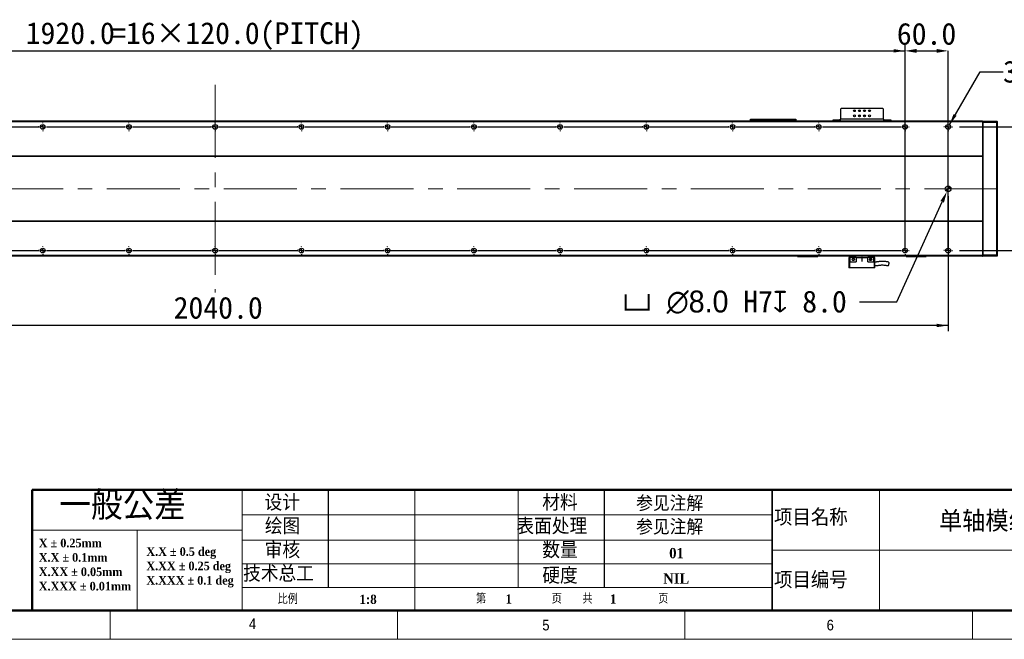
# Model space of a CAD drawing. Header units: millimetres. Extents: x 40 to 3331, y 40 to 2336.
# Tile 5 of 11: x 1154 to 2524, y 40 to 902. Entities that reach past the tile are written whole.
import ezdxf

# ---------------------------------------------------------------- set-up
doc = ezdxf.new("R2010")
doc.units = ezdxf.units.MM
doc.header["$LTSCALE"] = 8
doc.header["$PDSIZE"] = -1
doc.linetypes.add('CENTERX2', pattern=[20.32, 12.7, -2.54, 2.54, -2.54])
doc.layers.add('DIMNS', color=7, linetype='Continuous')
doc.styles.add('SLDTEXTSTYLE0', font='Gothic.ttf', dxfattribs={"width": 0.913})
doc.styles.add('SLDTEXTSTYLE1', font='timesbd.ttf', dxfattribs={"width": 0.933})
doc.styles.add('SLDTEXTSTYLE2', font='txt', dxfattribs={"bigfont": 'bigfont'})
doc.styles.add('SLDTEXTSTYLE3', font='txt', dxfattribs={"bigfont": 'bigfont'})
doc.styles.add('SLDTEXTSTYLE6', font='timesbd.ttf', dxfattribs={"width": 0.933, "bigfont": 'bigfont'})
doc.styles.add('SLDTEXTSTYLE7', font='txt')
doc.dimstyles.new('SLDDIMSTYLE0', dxfattribs={"dimtxt": 30.4, "dimasz": 16, "dimexe": 0, "dimexo": 0.0625, "dimgap": 7.6, "dimtad": 2, "dimdec": 1, "dimrnd": 1e-09, "dimzin": 4, "dimdsep": 46, "dimtxsty": 'SLDTEXTSTYLE7', "dimsah": 1, "dimcen": 0.09, "dimadec": 0, "dimazin": 1, "dimtfac": 1, "dimtdec": 1, "dimtmove": 0, "dimatfit": 0, "dimfxl": 0, "dimfrac": 2, "dimtolj": 1, "dimtzin": 12, "dimarcsym": 0})
doc.dimstyles.new('SLDDIMSTYLE1', dxfattribs={"dimtxt": 30.4, "dimasz": 16, "dimexe": 0, "dimexo": 0.0625, "dimgap": 7.6, "dimtad": 2, "dimdec": 1, "dimrnd": 1e-09, "dimzin": 4, "dimdsep": 46, "dimtxsty": 'SLDTEXTSTYLE7', "dimsah": 1, "dimcen": 0.09, "dimadec": 0, "dimazin": 1, "dimtfac": 1, "dimtdec": 1, "dimtofl": 0, "dimtmove": 0, "dimatfit": 3, "dimfxl": 0, "dimfrac": 2, "dimtolj": 1, "dimtzin": 12, "dimarcsym": 0})
doc.dimstyles.new('SLDDIMSTYLE5', dxfattribs={"dimtxt": 30.4, "dimasz": 16, "dimexe": 0, "dimexo": 0.0625, "dimgap": 7.6, "dimtad": 0, "dimtih": 1, "dimtoh": 1, "dimdec": 1, "dimrnd": 1e-09, "dimzin": 4, "dimdsep": 46, "dimtxsty": 'SLDTEXTSTYLE7', "dimsah": 1, "dimcen": 0, "dimadec": 0, "dimazin": 1, "dimtfac": 1, "dimtdec": 1, "dimtofl": 0, "dimtmove": 0, "dimatfit": 3, "dimfxl": 0, "dimfrac": 2, "dimtolj": 1, "dimtzin": 12, "dimarcsym": 0})
doc.dimstyles.new('SLDDIMSTYLE8', dxfattribs={"dimtxt": 30.4, "dimasz": 16, "dimexe": 0, "dimexo": 0.0625, "dimgap": 7.6, "dimtad": 0, "dimtih": 1, "dimtoh": 1, "dimdec": 1, "dimrnd": 1e-09, "dimzin": 12, "dimdsep": 46, "dimtxsty": 'SLDTEXTSTYLE7', "dimsah": 1, "dimcen": 0, "dimadec": 0, "dimazin": 3, "dimtfac": 1, "dimtdec": 1, "dimtofl": 0, "dimtmove": 0, "dimatfit": 3, "dimfxl": 0, "dimfrac": 2, "dimtolj": 1, "dimtzin": 12, "dimarcsym": 0})

# ---------------------------------------------------------------- blocks, each defined once
blk = doc.blocks.new('SW_NOTE_0')
at = {"color": 0, "linetype": 'Continuous', "lineweight": 0, "char_height": 12, "attachment_point": 1, "style": 'SLDTEXTSTYLE1'}
for s, insert in [('X.X ± 0.5 deg', (0, 15.8)), ('X.XX ± 0.25 deg', (0, -4.2)), ('X.XXX ± 0.1 deg', (0, -24.2))]:
    blk.add_mtext(s, dxfattribs=dict(at, insert=insert))
blk = doc.blocks.new('SW_NOTE_1')
at = {"color": 0, "linetype": 'Continuous', "lineweight": 0, "char_height": 12, "attachment_point": 1, "style": 'SLDTEXTSTYLE1'}
for s, insert in [('X ± 0.25mm ', (0, 15.8)), ('X.X ± 0.1mm', (0, -4.2))]:
    blk.add_mtext(s, dxfattribs=dict(at, insert=insert))
blk = doc.blocks.new('SW_NOTE_2')
at = {"color": 0, "linetype": 'Continuous', "lineweight": 0, "char_height": 12, "attachment_point": 1, "style": 'SLDTEXTSTYLE1'}
for s, insert in [('X.XX ± 0.05mm', (0, 15.8)), ('X.XXX ± 0.01mm', (0, -4.2))]:
    blk.add_mtext(s, dxfattribs=dict(at, insert=insert))
blk = doc.blocks.new('_D_23')
at = {"layer": 'DIMNS'}
for p, q in [((466.3, 769), (466.3, 866.8)), ((2386.3, 769), (2386.3, 866.8)), ((466.3, 858.8), (2386.3, 858.8))]:
    blk.add_line(p, q, dxfattribs=at)
for points in [[(466.3, 858.8), (482.3, 856.4), (482.3, 861.2)], [(2386.3, 858.8), (2370.3, 861.2), (2370.3, 856.4)]]:
    blk.add_solid(points, dxfattribs=at)
at = {"layer": 'DIMNS', "char_height": 30.4, "attachment_point": 1, "style": 'SLDTEXTSTYLE7'}
for s, insert in [('1920.0', (1162.6, 898.7)), ('=16×120.0(PITCH)', (1281.5, 898.7))]:
    blk.add_mtext(s, dxfattribs=dict(at, insert=insert))
blk = doc.blocks.new('_D_26')
at = {"layer": 'DIMNS'}
for p, q in [((406.3, 650.3), (406.3, 468.7)), ((2446.3, 656.8), (2446.3, 468.7)), ((2446.3, 476.7), (406.3, 476.7))]:
    blk.add_line(p, q, dxfattribs=at)
for points in [[(406.3, 476.7), (422.3, 474.3), (422.3, 479.1)], [(2446.3, 476.7), (2430.3, 479.1), (2430.3, 474.3)]]:
    blk.add_solid(points, dxfattribs=at)
at = {"layer": 'DIMNS', "insert": (1368.5, 516.6), "char_height": 30.4, "attachment_point": 1, "style": 'SLDTEXTSTYLE7'}
blk.add_mtext('2040.0', dxfattribs=at)
blk = doc.blocks.new('_D_27')
at = {"layer": 'Defpoints', "color": 0}
for p in [(2446.3, 858.8), (2386.3, 581), (2446.3, 581)]:
    blk.add_point(p, dxfattribs=at)
at = {"layer": 'DIMNS', "color": 0, "lineweight": -2}
for p, q in [((2386.3, 581), (2386.3, 858.8)), ((2402.3, 858.8), (2430.3, 858.8)), ((2446.3, 581), (2446.3, 858.8))]:
    blk.add_line(p, q, dxfattribs=at)
at = {"layer": 'DIMNS', "color": 0}
for points in [[(2402.3, 861.4), (2402.3, 856.1), (2386.3, 858.8)], [(2430.3, 861.4), (2430.3, 856.1), (2446.3, 858.8)]]:
    blk.add_solid(points, dxfattribs=at)
at = {"layer": 'DIMNS', "color": 0, "insert": (2416.3, 897.8), "char_height": 30.4, "attachment_point": 2, "style": 'SLDTEXTSTYLE7'}
blk.add_mtext('\\A1;60.0', dxfattribs=at)
blk = doc.blocks.new('_D_28')
at = {"layer": 'Defpoints', "color": 0}
for p in [(2444.7, 663.3), (2448, 670.6)]:
    blk.add_point(p, dxfattribs=at)
at = {"layer": 'DIMNS', "color": 0, "lineweight": -2}
for p, q in [((2374.7, 509.4), (2438.1, 648.8)), ((2323.2, 509.4), (2374.7, 509.4))]:
    blk.add_line(p, q, dxfattribs=at)
at = {"layer": 'DIMNS', "color": 0}
blk.add_solid([(2435.6, 649.9), (2440.5, 647.7), (2444.7, 663.3)], dxfattribs=at)
at = {"layer": 'DIMNS', "color": 0, "insert": (1993.3, 525.2), "char_height": 30.4, "attachment_point": 1, "style": 'SLDTEXTSTYLE7'}
blk.add_mtext('\\A1;{\\fGDT|b0|i0|c134|p2;v} {\\fMS PGothic|b0|i0|c128|p34;∅8.0} H7{\\fGDT|b0|i0|c134|p2;x} 8.0', dxfattribs=at)
blk = doc.blocks.new('_D_30')
at = {"layer": 'DIMNS'}
for p, q in [((2448, 755.8), (2490.7, 829.8)), ((2490.7, 829.8), (2522.7, 829.8))]:
    blk.add_line(p, q, dxfattribs=at)
blk.add_solid([(2448, 755.8), (2458.1, 768.5), (2453.9, 770.9)], dxfattribs=at)
at = {"layer": 'DIMNS', "char_height": 30.4, "attachment_point": 1, "style": 'SLDTEXTSTYLE7'}
for s, insert in [('38X ', (2522.7, 845.1)), ('%%c', (2601.8, 844.8)), (' 6.6 THROUGH HOLE', (2648.8, 845.1))]:
    blk.add_mtext(s, dxfattribs=dict(at, insert=insert))
blk = doc.blocks.new('_D_31')
at = {"layer": 'DIMNS'}
for p, q in [((2462.3, 753), (2602.3, 753)), ((2594.3, 753), (2594.3, 581)), ((2462.3, 581), (2602.3, 581))]:
    blk.add_line(p, q, dxfattribs=at)
for points in [[(2594.3, 753), (2591.9, 737), (2596.7, 737)], [(2594.3, 581), (2596.7, 597), (2591.9, 597)]]:
    blk.add_solid(points, dxfattribs=at)
at = {"layer": 'DIMNS', "insert": (2554.5, 624), "char_height": 30.4, "attachment_point": 1, "rotation": 90, "style": 'SLDTEXTSTYLE7'}
blk.add_mtext('172.0', dxfattribs=at)
blk = doc.blocks.new('SW_CENTERMARKSYMBOL_8')
at = {"layer": 'DIMNS', "color": 0}
for p, q in [((720, 5.08), (720, 5.84)), ((720, 0), (720, 2.54)), ((720, 0), (720, 2.54)), ((720, 0), (720, 2.54)), ((720, 0), (720, 2.54)), ((720, 0), (720, 2.54)), ((720, 0), (720, 2.54)), ((720, 0), (720, 2.54)), ((840, 5.08), (840, 5.84)), ((840, 0), (840, 2.54)), ((840, 0), (840, 2.54)), ((840, 0), (840, 2.54)), ((840, 0), (840, 2.54)), ((840, 0), (840, 2.54)), ((840, 0), (840, 2.54)), ((840, 0), (840, 2.54)), ((840, 0), (840, 2.54)), ((960, 5.08), (960, 5.84)), ((960, 0), (960, 2.54)), ((960, 0), (960, 2.54)), ((960, 0), (960, 2.54)), ((960, 0), (960, 2.54)), ((960, 0), (960, 2.54)), ((960, 0), (960, 2.54)), ((960, 0), (960, 2.54)), ((960, 0), (960, 2.54)), ((960, 0), (960, 2.54)), ((1080, 5.08), (1080, 5.84)), ((1080, 0), (1080, 2.54)), ((1080, 0), (1080, 2.54)), ((1080, 0), (1080, 2.54)), ((1080, 0), (1080, 2.54)), ((1080, 0), (1080, 2.54)), ((1080, 0), (1080, 2.54)), ((1080, 0), (1080, 2.54)), ((1080, 0), (1080, 2.54)), ((1200, 5.08), (1200, 5.84)), ((1200, 0), (1200, 2.54)), ((1200, 0), (1200, 2.54)), ((1200, 0), (1200, 2.54)), ((1200, 0), (1200, 2.54)), ((1200, 0), (1200, 2.54)), ((1200, 0), (1200, 2.54)), ((1200, 0), (1200, 2.54)), ((1320, 5.08), (1320, 5.84)), ((1320, 0), (1320, 2.54)), ((1320, 0), (1320, 2.54)), ((1320, 0), (1320, 2.54)), ((1320, 0), (1320, 2.54)), ((1320, 0), (1320, 2.54)), ((1320, 0), (1320, 2.54)), ((1440, 5.08), (1440, 5.84)), ((1440, 0), (1440, 2.54)), ((1440, 0), (1440, 2.54)), ((1440, 0), (1440, 2.54)), ((1440, 0), (1440, 2.54)), ((1440, 0), (1440, 2.54)), ((1560, 5.08), (1560, 5.84)), ((1560, 0), (1560, 2.54)), ((1560, 0), (1560, 2.54)), ((1560, 0), (1560, 2.54)), ((1560, 0), (1560, 2.54)), ((1680, 5.08), (1680, 5.84)), ((1680, 0), (1680, 2.54)), ((1680, 0), (1680, 2.54)), ((1680, 0), (1680, 2.54)), ((1800, 5.08), (1800, 5.84)), ((1800, 0), (1800, 2.54)), ((1800, 0), (1800, 2.54)), ((1920, 5.08), (1920, 5.84)), ((1920, 0), (1920, 2.54)), ((605.08, 0), (714.92, 0)), ((714.92, 0), (714.16, 0)), ((720, 0), (717.46, 0)), ((720, 0), (717.46, 0)), ((720, 0), (717.46, 0)), ((720, 0), (717.46, 0)), ((720, 0), (717.46, 0)), ((720, 0), (717.46, 0)), ((720, 0), (717.46, 0)), ((720, 0), (720, -2.54)), ((720, 0), (722.54, 0)), ((720, 0), (720, -2.54)), ((720, 0), (722.54, 0)), ((720, 0), (720, -2.54)), ((720, 0), (722.54, 0)), ((720, 0), (720, -2.54)), ((720, 0), (722.54, 0)), ((720, 0), (720, -2.54)), ((720, 0), (722.54, 0)), ((720, 0), (720, -2.54)), ((720, 0), (722.54, 0)), ((720, 0), (720, -2.54)), ((720, 0), (722.54, 0)), ((720, -5.08), (720, -5.84)), ((725.08, 0), (725.84, 0)), ((725.08, 0), (834.92, 0)), ((834.92, 0), (834.16, 0)), ((840, 0), (837.46, 0)), ((840, 0), (837.46, 0)), ((840, 0), (837.46, 0)), ((840, 0), (837.46, 0)), ((840, 0), (837.46, 0)), ((840, 0), (837.46, 0)), ((840, 0), (837.46, 0)), ((840, 0), (837.46, 0)), ((840, 0), (840, -2.54)), ((840, 0), (842.54, 0)), ((840, 0), (840, -2.54)), ((840, 0), (842.54, 0)), ((840, 0), (840, -2.54)), ((840, 0), (842.54, 0)), ((840, 0), (840, -2.54)), ((840, 0), (842.54, 0)), ((840, 0), (840, -2.54)), ((840, 0), (842.54, 0)), ((840, 0), (840, -2.54)), ((840, 0), (842.54, 0)), ((840, 0), (840, -2.54)), ((840, 0), (842.54, 0)), ((840, 0), (840, -2.54)), ((840, 0), (842.54, 0)), ((840, -5.08), (840, -5.84)), ((845.08, 0), (845.84, 0)), ((845.08, 0), (954.92, 0)), ((954.92, 0), (954.16, 0)), ((960, 0), (957.46, 0)), ((960, 0), (957.46, 0)), ((960, 0), (957.46, 0)), ((960, 0), (957.46, 0)), ((960, 0), (957.46, 0)), ((960, 0), (957.46, 0)), ((960, 0), (957.46, 0)), ((960, 0), (957.46, 0)), ((960, 0), (957.46, 0)), ((960, 0), (960, -2.54)), ((960, 0), (962.54, 0)), ((960, 0), (960, -2.54)), ((960, 0), (962.54, 0)), ((960, 0), (960, -2.54)), ((960, 0), (962.54, 0)), ((960, 0), (960, -2.54)), ((960, 0), (962.54, 0)), ((960, 0), (960, -2.54)), ((960, 0), (962.54, 0)), ((960, 0), (960, -2.54)), ((960, 0), (962.54, 0)), ((960, 0), (960, -2.54)), ((960, 0), (962.54, 0)), ((960, 0), (960, -2.54)), ((960, 0), (962.54, 0)), ((960, 0), (960, -2.54)), ((960, 0), (962.54, 0)), ((960, -5.08), (960, -5.84)), ((965.08, 0), (965.84, 0)), ((965.08, 0), (1074.92, 0)), ((1074.92, 0), (1074.16, 0)), ((1080, 0), (1077.46, 0)), ((1080, 0), (1077.46, 0)), ((1080, 0), (1077.46, 0)), ((1080, 0), (1077.46, 0)), ((1080, 0), (1077.46, 0)), ((1080, 0), (1077.46, 0)), ((1080, 0), (1077.46, 0)), ((1080, 0), (1077.46, 0)), ((1080, 0), (1080, -2.54)), ((1080, 0), (1082.54, 0)), ((1080, 0), (1080, -2.54)), ((1080, 0), (1082.54, 0)), ((1080, 0), (1080, -2.54)), ((1080, 0), (1082.54, 0)), ((1080, 0), (1080, -2.54)), ((1080, 0), (1082.54, 0)), ((1080, 0), (1080, -2.54)), ((1080, 0), (1082.54, 0)), ((1080, 0), (1080, -2.54)), ((1080, 0), (1082.54, 0)), ((1080, 0), (1080, -2.54)), ((1080, 0), (1082.54, 0)), ((1080, 0), (1080, -2.54)), ((1080, 0), (1082.54, 0)), ((1080, -5.08), (1080, -5.84)), ((1085.08, 0), (1085.84, 0)), ((1085.08, 0), (1194.92, 0)), ((1194.92, 0), (1194.16, 0)), ((1200, 0), (1197.46, 0)), ((1200, 0), (1197.46, 0)), ((1200, 0), (1197.46, 0)), ((1200, 0), (1197.46, 0)), ((1200, 0), (1197.46, 0)), ((1200, 0), (1197.46, 0)), ((1200, 0), (1197.46, 0)), ((1200, 0), (1200, -2.54)), ((1200, 0), (1202.54, 0)), ((1200, 0), (1200, -2.54)), ((1200, 0), (1202.54, 0)), ((1200, 0), (1200, -2.54)), ((1200, 0), (1202.54, 0)), ((1200, 0), (1200, -2.54)), ((1200, 0), (1202.54, 0)), ((1200, 0), (1200, -2.54)), ((1200, 0), (1202.54, 0)), ((1200, 0), (1200, -2.54)), ((1200, 0), (1202.54, 0)), ((1200, 0), (1200, -2.54)), ((1200, 0), (1202.54, 0)), ((1200, -5.08), (1200, -5.84)), ((1205.08, 0), (1205.84, 0)), ((1205.08, 0), (1314.92, 0)), ((1314.92, 0), (1314.16, 0)), ((1320, 0), (1317.46, 0)), ((1320, 0), (1317.46, 0)), ((1320, 0), (1317.46, 0)), ((1320, 0), (1317.46, 0)), ((1320, 0), (1317.46, 0)), ((1320, 0), (1317.46, 0)), ((1320, 0), (1320, -2.54)), ((1320, 0), (1322.54, 0)), ((1320, 0), (1320, -2.54)), ((1320, 0), (1322.54, 0)), ((1320, 0), (1320, -2.54)), ((1320, 0), (1322.54, 0)), ((1320, 0), (1320, -2.54)), ((1320, 0), (1322.54, 0)), ((1320, 0), (1320, -2.54)), ((1320, 0), (1322.54, 0)), ((1320, 0), (1320, -2.54)), ((1320, 0), (1322.54, 0)), ((1320, -5.08), (1320, -5.84)), ((1325.08, 0), (1325.84, 0)), ((1325.08, 0), (1434.92, 0)), ((1434.92, 0), (1434.16, 0)), ((1440, 0), (1437.46, 0)), ((1440, 0), (1437.46, 0)), ((1440, 0), (1437.46, 0)), ((1440, 0), (1437.46, 0)), ((1440, 0), (1437.46, 0)), ((1440, 0), (1440, -2.54)), ((1440, 0), (1442.54, 0)), ((1440, 0), (1440, -2.54)), ((1440, 0), (1442.54, 0)), ((1440, 0), (1440, -2.54)), ((1440, 0), (1442.54, 0)), ((1440, 0), (1440, -2.54)), ((1440, 0), (1442.54, 0)), ((1440, 0), (1440, -2.54)), ((1440, 0), (1442.54, 0)), ((1440, -5.08), (1440, -5.84)), ((1445.08, 0), (1445.84, 0)), ((1445.08, 0), (1554.92, 0)), ((1554.92, 0), (1554.16, 0)), ((1560, 0), (1557.46, 0)), ((1560, 0), (1557.46, 0)), ((1560, 0), (1557.46, 0)), ((1560, 0), (1557.46, 0)), ((1560, 0), (1560, -2.54)), ((1560, 0), (1562.54, 0)), ((1560, 0), (1560, -2.54)), ((1560, 0), (1562.54, 0)), ((1560, 0), (1560, -2.54)), ((1560, 0), (1562.54, 0)), ((1560, 0), (1560, -2.54)), ((1560, 0), (1562.54, 0)), ((1560, -5.08), (1560, -5.84)), ((1565.08, 0), (1565.84, 0)), ((1565.08, 0), (1674.92, 0)), ((1674.92, 0), (1674.16, 0)), ((1680, 0), (1677.46, 0)), ((1680, 0), (1677.46, 0)), ((1680, 0), (1677.46, 0)), ((1680, 0), (1680, -2.54)), ((1680, 0), (1682.54, 0)), ((1680, 0), (1680, -2.54)), ((1680, 0), (1682.54, 0)), ((1680, 0), (1680, -2.54)), ((1680, 0), (1682.54, 0)), ((1680, -5.08), (1680, -5.84)), ((1685.08, 0), (1685.84, 0)), ((1685.08, 0), (1794.92, 0)), ((1794.92, 0), (1794.16, 0)), ((1800, 0), (1797.46, 0)), ((1800, 0), (1797.46, 0)), ((1800, 0), (1800, -2.54)), ((1800, 0), (1802.54, 0)), ((1800, 0), (1800, -2.54)), ((1800, 0), (1802.54, 0)), ((1800, -5.08), (1800, -5.84)), ((1805.08, 0), (1805.84, 0)), ((1805.08, 0), (1914.92, 0)), ((1920, 0), (1917.46, 0)), ((1920, 0), (1920, -2.54)), ((1920, 0), (1922.54, 0)), ((1920, -5.08), (1920, -5.84)), ((1925.08, 0), (1925.84, 0))]:
    blk.add_line(p, q, dxfattribs=at)
blk = doc.blocks.new('SW_CENTERMARKSYMBOL_9')
at = {"layer": 'DIMNS', "color": 0}
for p, q in [((600, 5.08), (600, 5.84)), ((600, 0), (600, 2.54)), ((600, 0), (600, 2.54)), ((600, 0), (600, 2.54)), ((600, 0), (600, 2.54)), ((600, 0), (600, 2.54)), ((600, 0), (600, 2.54)), ((600, 0), (600, 2.54)), ((720, 5.08), (720, 5.84)), ((720, 0), (720, 2.54)), ((720, 0), (720, 2.54)), ((720, 0), (720, 2.54)), ((720, 0), (720, 2.54)), ((720, 0), (720, 2.54)), ((720, 0), (720, 2.54)), ((720, 0), (720, 2.54)), ((720, 0), (720, 2.54)), ((840, 5.08), (840, 5.84)), ((840, 0), (840, 2.54)), ((840, 0), (840, 2.54)), ((840, 0), (840, 2.54)), ((840, 0), (840, 2.54)), ((840, 0), (840, 2.54)), ((840, 0), (840, 2.54)), ((840, 0), (840, 2.54)), ((840, 0), (840, 2.54)), ((840, 0), (840, 2.54)), ((960, 5.08), (960, 5.84)), ((960, 0), (960, 2.54)), ((960, 0), (960, 2.54)), ((960, 0), (960, 2.54)), ((960, 0), (960, 2.54)), ((960, 0), (960, 2.54)), ((960, 0), (960, 2.54)), ((960, 0), (960, 2.54)), ((960, 0), (960, 2.54)), ((1080, 5.08), (1080, 5.84)), ((1080, 0), (1080, 2.54)), ((1080, 0), (1080, 2.54)), ((1080, 0), (1080, 2.54)), ((1080, 0), (1080, 2.54)), ((1080, 0), (1080, 2.54)), ((1080, 0), (1080, 2.54)), ((1080, 0), (1080, 2.54)), ((1200, 5.08), (1200, 5.84)), ((1200, 0), (1200, 2.54)), ((1200, 0), (1200, 2.54)), ((1200, 0), (1200, 2.54)), ((1200, 0), (1200, 2.54)), ((1200, 0), (1200, 2.54)), ((1200, 0), (1200, 2.54)), ((1320, 5.08), (1320, 5.84)), ((1320, 0), (1320, 2.54)), ((1320, 0), (1320, 2.54)), ((1320, 0), (1320, 2.54)), ((1320, 0), (1320, 2.54)), ((1320, 0), (1320, 2.54)), ((1440, 5.08), (1440, 5.84)), ((1440, 0), (1440, 2.54)), ((1440, 0), (1440, 2.54)), ((1440, 0), (1440, 2.54)), ((1440, 0), (1440, 2.54)), ((1560, 5.08), (1560, 5.84)), ((1560, 0), (1560, 2.54)), ((1560, 0), (1560, 2.54)), ((1560, 0), (1560, 2.54)), ((1680, 5.08), (1680, 5.84)), ((1680, 0), (1680, 2.54)), ((1680, 0), (1680, 2.54)), ((1800, 5.08), (1800, 5.84)), ((1800, 0), (1800, 2.54)), ((485.08, 0), (594.92, 0)), ((594.92, 0), (594.16, 0)), ((600, 0), (597.46, 0)), ((600, 0), (597.46, 0)), ((600, 0), (597.46, 0)), ((600, 0), (597.46, 0)), ((600, 0), (597.46, 0)), ((600, 0), (597.46, 0)), ((600, 0), (597.46, 0)), ((600, 0), (600, -2.54)), ((600, 0), (602.54, 0)), ((600, 0), (600, -2.54)), ((600, 0), (602.54, 0)), ((600, 0), (600, -2.54)), ((600, 0), (602.54, 0)), ((600, 0), (600, -2.54)), ((600, 0), (602.54, 0)), ((600, 0), (600, -2.54)), ((600, 0), (602.54, 0)), ((600, 0), (600, -2.54)), ((600, 0), (602.54, 0)), ((600, 0), (600, -2.54)), ((600, 0), (602.54, 0)), ((600, -5.08), (600, -5.84)), ((605.08, 0), (605.84, 0)), ((605.08, 0), (714.92, 0)), ((714.92, 0), (714.16, 0)), ((720, 0), (717.46, 0)), ((720, 0), (717.46, 0)), ((720, 0), (717.46, 0)), ((720, 0), (717.46, 0)), ((720, 0), (717.46, 0)), ((720, 0), (717.46, 0)), ((720, 0), (717.46, 0)), ((720, 0), (717.46, 0)), ((720, 0), (720, -2.54)), ((720, 0), (722.54, 0)), ((720, 0), (720, -2.54)), ((720, 0), (722.54, 0)), ((720, 0), (720, -2.54)), ((720, 0), (722.54, 0)), ((720, 0), (720, -2.54)), ((720, 0), (722.54, 0)), ((720, 0), (720, -2.54)), ((720, 0), (722.54, 0)), ((720, 0), (720, -2.54)), ((720, 0), (722.54, 0)), ((720, 0), (720, -2.54)), ((720, 0), (722.54, 0)), ((720, 0), (720, -2.54)), ((720, 0), (722.54, 0)), ((720, -5.08), (720, -5.84)), ((725.08, 0), (725.84, 0)), ((725.08, 0), (834.92, 0)), ((834.92, 0), (834.16, 0)), ((840, 0), (837.46, 0)), ((840, 0), (837.46, 0)), ((840, 0), (837.46, 0)), ((840, 0), (837.46, 0)), ((840, 0), (837.46, 0)), ((840, 0), (837.46, 0)), ((840, 0), (837.46, 0)), ((840, 0), (837.46, 0)), ((840, 0), (837.46, 0)), ((840, 0), (840, -2.54)), ((840, 0), (842.54, 0)), ((840, 0), (840, -2.54)), ((840, 0), (842.54, 0)), ((840, 0), (840, -2.54)), ((840, 0), (842.54, 0)), ((840, 0), (840, -2.54)), ((840, 0), (842.54, 0)), ((840, 0), (840, -2.54)), ((840, 0), (842.54, 0)), ((840, 0), (840, -2.54)), ((840, 0), (842.54, 0)), ((840, 0), (840, -2.54)), ((840, 0), (842.54, 0)), ((840, 0), (840, -2.54)), ((840, 0), (842.54, 0)), ((840, 0), (840, -2.54)), ((840, 0), (842.54, 0)), ((840, -5.08), (840, -5.84)), ((845.08, 0), (845.84, 0)), ((845.08, 0), (954.92, 0)), ((954.92, 0), (954.16, 0)), ((960, 0), (957.46, 0)), ((960, 0), (957.46, 0)), ((960, 0), (957.46, 0)), ((960, 0), (957.46, 0)), ((960, 0), (957.46, 0)), ((960, 0), (957.46, 0)), ((960, 0), (957.46, 0)), ((960, 0), (957.46, 0)), ((960, 0), (960, -2.54)), ((960, 0), (962.54, 0)), ((960, 0), (960, -2.54)), ((960, 0), (962.54, 0)), ((960, 0), (960, -2.54)), ((960, 0), (962.54, 0)), ((960, 0), (960, -2.54)), ((960, 0), (962.54, 0)), ((960, 0), (960, -2.54)), ((960, 0), (962.54, 0)), ((960, 0), (960, -2.54)), ((960, 0), (962.54, 0)), ((960, 0), (960, -2.54)), ((960, 0), (962.54, 0)), ((960, 0), (960, -2.54)), ((960, 0), (962.54, 0)), ((960, -5.08), (960, -5.84)), ((965.08, 0), (965.84, 0)), ((965.08, 0), (1074.92, 0)), ((1074.92, 0), (1074.16, 0)), ((1080, 0), (1077.46, 0)), ((1080, 0), (1077.46, 0)), ((1080, 0), (1077.46, 0)), ((1080, 0), (1077.46, 0)), ((1080, 0), (1077.46, 0)), ((1080, 0), (1077.46, 0)), ((1080, 0), (1077.46, 0)), ((1080, 0), (1080, -2.54)), ((1080, 0), (1082.54, 0)), ((1080, 0), (1080, -2.54)), ((1080, 0), (1082.54, 0)), ((1080, 0), (1080, -2.54)), ((1080, 0), (1082.54, 0)), ((1080, 0), (1080, -2.54)), ((1080, 0), (1082.54, 0)), ((1080, 0), (1080, -2.54)), ((1080, 0), (1082.54, 0)), ((1080, 0), (1080, -2.54)), ((1080, 0), (1082.54, 0)), ((1080, 0), (1080, -2.54)), ((1080, 0), (1082.54, 0)), ((1080, -5.08), (1080, -5.84)), ((1085.08, 0), (1085.84, 0)), ((1085.08, 0), (1194.92, 0)), ((1194.92, 0), (1194.16, 0)), ((1200, 0), (1197.46, 0)), ((1200, 0), (1197.46, 0)), ((1200, 0), (1197.46, 0)), ((1200, 0), (1197.46, 0)), ((1200, 0), (1197.46, 0)), ((1200, 0), (1197.46, 0)), ((1200, 0), (1200, -2.54)), ((1200, 0), (1202.54, 0)), ((1200, 0), (1200, -2.54)), ((1200, 0), (1202.54, 0)), ((1200, 0), (1200, -2.54)), ((1200, 0), (1202.54, 0)), ((1200, 0), (1200, -2.54)), ((1200, 0), (1202.54, 0)), ((1200, 0), (1200, -2.54)), ((1200, 0), (1202.54, 0)), ((1200, 0), (1200, -2.54)), ((1200, 0), (1202.54, 0)), ((1200, -5.08), (1200, -5.84)), ((1205.08, 0), (1205.84, 0)), ((1205.08, 0), (1314.92, 0)), ((1314.92, 0), (1314.16, 0)), ((1320, 0), (1317.46, 0)), ((1320, 0), (1317.46, 0)), ((1320, 0), (1317.46, 0)), ((1320, 0), (1317.46, 0)), ((1320, 0), (1317.46, 0)), ((1320, 0), (1320, -2.54)), ((1320, 0), (1322.54, 0)), ((1320, 0), (1320, -2.54)), ((1320, 0), (1322.54, 0)), ((1320, 0), (1320, -2.54)), ((1320, 0), (1322.54, 0)), ((1320, 0), (1320, -2.54)), ((1320, 0), (1322.54, 0)), ((1320, 0), (1320, -2.54)), ((1320, 0), (1322.54, 0)), ((1320, -5.08), (1320, -5.84)), ((1325.08, 0), (1325.84, 0)), ((1325.08, 0), (1434.92, 0)), ((1434.92, 0), (1434.16, 0)), ((1440, 0), (1437.46, 0)), ((1440, 0), (1437.46, 0)), ((1440, 0), (1437.46, 0)), ((1440, 0), (1437.46, 0)), ((1440, 0), (1440, -2.54)), ((1440, 0), (1442.54, 0)), ((1440, 0), (1440, -2.54)), ((1440, 0), (1442.54, 0)), ((1440, 0), (1440, -2.54)), ((1440, 0), (1442.54, 0)), ((1440, 0), (1440, -2.54)), ((1440, 0), (1442.54, 0)), ((1440, -5.08), (1440, -5.84)), ((1445.08, 0), (1445.84, 0)), ((1445.08, 0), (1554.92, 0)), ((1554.92, 0), (1554.16, 0)), ((1560, 0), (1557.46, 0)), ((1560, 0), (1557.46, 0)), ((1560, 0), (1557.46, 0)), ((1560, 0), (1560, -2.54)), ((1560, 0), (1562.54, 0)), ((1560, 0), (1560, -2.54)), ((1560, 0), (1562.54, 0)), ((1560, 0), (1560, -2.54)), ((1560, 0), (1562.54, 0)), ((1560, -5.08), (1560, -5.84)), ((1565.08, 0), (1565.84, 0)), ((1565.08, 0), (1674.92, 0)), ((1674.92, 0), (1674.16, 0)), ((1680, 0), (1677.46, 0)), ((1680, 0), (1677.46, 0)), ((1680, 0), (1680, -2.54)), ((1680, 0), (1682.54, 0)), ((1680, 0), (1680, -2.54)), ((1680, 0), (1682.54, 0)), ((1680, -5.08), (1680, -5.84)), ((1685.08, 0), (1685.84, 0)), ((1685.08, 0), (1794.92, 0)), ((1800, 0), (1797.46, 0)), ((1800, 0), (1800, -2.54)), ((1800, 0), (1802.54, 0)), ((1800, -5.08), (1800, -5.84)), ((1805.08, 0), (1805.84, 0))]:
    blk.add_line(p, q, dxfattribs=at)
blk = doc.blocks.new('SW_CENTERMARKSYMBOL_10')
at = {"layer": 'DIMNS', "color": 0}
for p, q in [((-5.08, 0), (-5.84, 0)), ((0, 0), (-2.54, 0)), ((0, 5.08), (0, 5.84)), ((0, 0), (0, 2.54)), ((0, 0), (0, -2.54)), ((0, 0), (2.54, 0)), ((5.08, 0), (5.84, 0)), ((0, -5.08), (0, -5.84))]:
    blk.add_line(p, q, dxfattribs=at)
blk = doc.blocks.new('SW_CENTERMARKSYMBOL_11')
at = {"layer": 'DIMNS', "color": 0}
for p, q in [((-5.08, 0), (-5.84, 0)), ((0, 0), (-2.54, 0)), ((0, 5.08), (0, 5.84)), ((0, 0), (0, 2.54)), ((0, 0), (0, -2.54)), ((0, 0), (2.54, 0)), ((5.08, 0), (5.84, 0)), ((0, -5.08), (0, -5.84))]:
    blk.add_line(p, q, dxfattribs=at)
blk = doc.blocks.new('SW_DOWELSYMBOL_6')
at = {"linetype": 'Continuous', "lineweight": 18}
h = blk.add_hatch(color=0, dxfattribs=at)
edge = h.paths.add_edge_path(flags=0)
edge.add_arc((0, 0), 4, 180, 270)
edge.add_line((0, -4), (0, 0))
edge.add_line((0, 0), (-4, 0))
h = blk.add_hatch(color=0, dxfattribs=at)
edge = h.paths.add_edge_path(flags=0)
edge.add_arc((0, 0), 4, 0, 90)
edge.add_line((0, 4), (0, 0))
edge.add_line((0, 0), (4, 0))
at = {"layer": 'DIMNS', "color": 0}
blk.add_circle((0, 0), 4, dxfattribs=at)

msp = doc.modelspace()

# ---------------------------------------------------------------- linework, layer by layer
at = {"color": 7, "linetype": 'Continuous', "lineweight": 25}
for p, q in [((2297.3487348, 778.7713308), (2296.3486881, 777.7713288)), ((2296.3486881, 777.7713288), (2296.3486881, 763.9713336)), ((2355.3487033, 778.7713308), (2297.3487348, 778.7713308)), ((2356.3486309, 777.7713288), (2355.3487033, 778.7713308)), ((2356.3486309, 763.9713336), (2356.3486309, 777.7713288)), ((2494.3486423, 760.9713275), (358.3486647, 760.9713275)), ((2494.3486423, 759.9713329), (358.3486647, 759.9713329)), ((2171.3486881, 761.9713295), (2171.3486881, 763.9713336)), ((2171.3486881, 763.9713336), (2172.3487348, 763.9713336)), ((2172.3487348, 761.9713295), (2171.3486881, 761.9713295)), ((2172.3487348, 763.9713336), (2172.3487348, 761.9713295)), ((2172.3487348, 763.9713336), (2226.3486356, 763.9713336)), ((2172.3487348, 761.9713295), (2226.3486356, 761.9713295)), ((2199.3486852, 760.9713275), (2199.3486852, 761.9713295)), ((2226.3486356, 761.9713295), (2226.3486356, 763.9713336)), ((2226.3486356, 763.9713336), (2234.3486518, 763.9713336)), ((2234.3486518, 761.9713295), (2226.3486356, 761.9713295)), ((2234.3486518, 763.9713336), (2234.3486518, 761.9713295)), ((2234.3486518, 761.9713295), (2234.3486518, 760.9713275)), ((2286.3486976, 760.9713275), (2286.3486976, 762.9713315)), ((2286.3486976, 762.9713315), (2287.3486251, 762.9713315)), ((2287.3486251, 762.9713315), (2287.3486251, 760.9713275)), ((2287.3486251, 762.9713315), (2295.3486414, 762.9713315)), ((2295.3486414, 762.9713315), (2295.3486414, 760.9713275)), ((2296.3486881, 762.9713315), (2295.3486414, 762.9713315)), ((2356.3486309, 763.9713336), (2296.3486881, 763.9713336)), ((2296.3486881, 760.9713275), (2296.3486881, 763.9713336)), ((2356.3486309, 763.9713336), (2356.3486309, 760.9713275)), ((2357.3486776, 762.9713315), (2356.3486309, 762.9713315)), ((2357.3486776, 762.9713315), (2357.3486776, 760.9713275)), ((2357.3486776, 762.9713315), (2365.3486938, 762.9713315)), ((2365.3486938, 760.9713275), (2365.3486938, 762.9713315)), ((2365.3486938, 762.9713315), (2366.3487405, 762.9713315)), ((2366.3487405, 762.9713315), (2366.3487405, 760.9713275)), ((2494.3486423, 760.6713299), (2494.6486921, 760.9713275)), ((2494.3486423, 760.9713275), (2494.3486423, 759.9713329)), ((2494.3486423, 759.9713329), (2494.3486423, 712.4713298)), ((2494.3486423, 758.8470701), (2494.6486921, 758.9713309)), ((2494.6486921, 760.9713275), (2494.6486921, 758.9713309)), ((2494.6486921, 760.9713275), (2514.0486927, 760.9713275)), ((2494.6486921, 758.9713309), (2494.6486921, 574.9713305)), ((2514.0486927, 758.9713309), (2494.6486921, 758.9713309)), ((2514.0486927, 758.9713309), (2514.0486927, 760.9713275)), ((2514.3487424, 760.6713299), (2514.0486927, 760.9713275)), ((2514.0486927, 574.9713305), (2514.0486927, 758.9713309)), ((2514.3487424, 758.8470701), (2514.0486927, 758.9713309)), ((2514.3487424, 760.6713299), (2514.3487424, 758.8470701)), ((2514.3487424, 758.8470701), (2514.3487424, 575.0955913)), ((2494.3486423, 712.4713298), (358.3486647, 712.4713298)), ((2494.3486423, 711.9713288), (358.3486647, 711.9713288)), ((2494.3486423, 712.4713298), (2494.3486423, 711.9713288)), ((2494.3486423, 711.9713288), (2494.3486423, 621.9713289)), ((2494.3486423, 621.9713289), (358.3486647, 621.9713289)), ((2494.3486423, 621.4713316), (358.3486647, 621.4713316)), ((2494.3486423, 621.9713289), (2494.3486423, 621.4713316)), ((2494.3486423, 621.4713316), (2494.3486423, 573.9713285)), ((2494.3486423, 573.9713285), (358.3486647, 573.9713285)), ((2494.3486423, 572.9713339), (358.3486647, 572.9713339)), ((2236.8487091, 572.7713305), (2236.8487091, 572.9713339)), ((2236.8487091, 572.7713305), (2237.1486396, 572.4713329)), ((2236.8487091, 572.7713305), (2237.8486366, 572.7713305)), ((2237.9729719, 572.4713329), (2237.1486396, 572.4713329)), ((2237.8486366, 572.9713339), (2237.8486366, 572.7713305)), ((2237.9729719, 572.4713329), (2237.8486366, 572.7713305)), ((2237.8486366, 572.7713305), (2263.8486595, 572.7713305)), ((2263.7244434, 572.4713329), (2237.9729719, 572.4713329)), ((2263.7244434, 572.4713329), (2263.8486595, 572.7713305)), ((2264.5486564, 572.4713329), (2263.7244434, 572.4713329)), ((2263.8486595, 572.7713305), (2263.8486595, 572.9713339)), ((2263.8486595, 572.7713305), (2264.8487062, 572.7713305)), ((2264.5486564, 572.4713329), (2264.8487062, 572.7713305)), ((2264.8487062, 572.9713339), (2264.8487062, 572.7713305)), ((2308.3486528, 571.0713316), (2308.3486528, 556.6713337)), ((2309.5487327, 571.0713316), (2308.3486528, 571.0713316)), ((2309.3486995, 571.0713316), (2309.3486995, 572.9713339)), ((2309.5487327, 565.0713269), (2309.3486995, 565.0713269)), ((2309.3486995, 556.6713337), (2309.3486995, 565.0713269)), ((2309.5487327, 571.0713316), (2309.5487327, 565.0713269)), ((2318.3486433, 571.0713316), (2309.5487327, 571.0713316)), ((2309.5487327, 565.0713269), (2318.3486433, 565.0713269)), ((2318.3486433, 571.0713316), (2326.0986776, 571.0713316)), ((2318.3486433, 571.0713316), (2318.3486433, 565.0713269)), ((2326.5986414, 571.0713316), (2326.0986776, 571.0713316)), ((2326.0986776, 571.0713316), (2326.0986776, 566.3213331)), ((2326.5986414, 571.0713316), (2334.3486757, 571.0713316)), ((2326.5986414, 566.3213331), (2326.5986414, 571.0713316)), ((2334.3486757, 565.0713269), (2334.3486757, 571.0713316)), ((2343.1487054, 571.0713316), (2334.3486757, 571.0713316)), ((2334.3486757, 565.0713269), (2343.1487054, 565.0713269)), ((2339.3579692, 569.1225503), (2339.4892187, 568.7185425)), ((2343.1487054, 565.0713269), (2343.1487054, 571.0713316)), ((2344.3486662, 571.0713316), (2343.1487054, 571.0713316)), ((2343.3487386, 565.0713269), (2343.1487054, 565.0713269)), ((2343.3487386, 571.0713316), (2343.3487386, 572.9713339)), ((2343.3487386, 565.0713269), (2343.3487386, 556.6713337)), ((2344.3486662, 556.6713337), (2344.3486662, 571.0713316)), ((2387.848732, 572.7713305), (2387.848732, 572.9713339)), ((2387.848732, 572.7713305), (2388.1486625, 572.4713329)), ((2387.848732, 572.7713305), (2388.8486595, 572.7713305)), ((2388.9729948, 572.4713329), (2388.1486625, 572.4713329)), ((2388.8486595, 572.9713339), (2388.8486595, 572.7713305)), ((2388.8486595, 572.7713305), (2414.8486824, 572.7713305)), ((2388.9729948, 572.4713329), (2388.8486595, 572.7713305)), ((2414.7244663, 572.4713329), (2388.9729948, 572.4713329)), ((2414.7244663, 572.4713329), (2414.8486824, 572.7713305)), ((2415.5486793, 572.4713329), (2414.7244663, 572.4713329)), ((2414.8486824, 572.7713305), (2414.8486824, 572.9713339)), ((2414.8486824, 572.7713305), (2415.8487291, 572.7713305)), ((2415.5486793, 572.4713329), (2415.8487291, 572.7713305)), ((2415.8487291, 572.9713339), (2415.8487291, 572.7713305)), ((2494.3486423, 575.0955913), (2494.6486921, 574.9713305)), ((2494.3486423, 573.9713285), (2494.3486423, 572.9713339)), ((2494.3486423, 573.2713316), (2494.6486921, 572.9713339)), ((2494.6486921, 574.9713305), (2494.6486921, 572.9713339)), ((2494.6486921, 574.9713305), (2514.0486927, 574.9713305)), ((2514.0486927, 572.9713339), (2494.6486921, 572.9713339)), ((2514.3487424, 575.0955913), (2514.0486927, 574.9713305)), ((2514.0486927, 572.9713339), (2514.0486927, 574.9713305)), ((2514.3487424, 573.2713316), (2514.0486927, 572.9713339)), ((2514.3487424, 575.0955913), (2514.3487424, 573.2713316)), ((2309.3486995, 556.6713337), (2308.3486528, 556.6713337)), ((2343.3487386, 556.6713337), (2309.3486995, 556.6713337)), ((2344.3486662, 556.6713337), (2343.3487386, 556.6713337))]:
    msp.add_line(p, q, dxfattribs=at)
at = {"color": 8, "linetype": 'Continuous', "lineweight": 25}
for p, q in [((2324.0987033, 768.4713278), (2321.5986461, 768.4713278)), ((2331.0986728, 768.4713278), (2328.5987348, 768.4713278))]:
    msp.add_line(p, q, dxfattribs=at)
at = {"color": 7, "linetype": 'Continuous', "lineweight": 50}
for p, q in [((1171.7559834, 248), (1171.7559834, 80)), ((1171.7559834, 248), (1464, 248)), ((3280, 248), (1464, 248)), ((80, 80), (3280, 80))]:
    msp.add_line(p, q, dxfattribs=at)
at = {"color": 7, "linetype": 'Continuous', "lineweight": 18}
for p, q in [((1464, 248), (1464, 220)), ((1464, 192), (1464, 248)), ((1464, 220), (1464, 248)), ((1704.336839, 248), (1704.336839, 80)), ((1848, 248), (1848, 112.0474543)), ((2350.6031435, 248), (2350.6031435, 80)), ((1464, 192), (1464, 220)), ((1464, 213.2644636), (2201.4758613, 213.2644636)), ((1464, 192), (1171.7559834, 192)), ((1317.8779917, 192), (1317.8779917, 80)), ((1464, 192), (1464, 80)), ((1464, 178.0393756), (2201.4758613, 178.0393756)), ((2201.4758613, 164), (2674.0064972, 164)), ((1464, 145.0437235), (2201.4758613, 145.0437235)), ((2201.4758613, 112.0474543), (1464, 112.0474543)), ((80, 80), (3280, 80)), ((984, 80), (3280, 80)), ((1280, 40), (1280, 80)), ((1680, 40), (1680, 80)), ((2080, 80), (2080, 40)), ((2480, 40), (2480, 80)), ((40, 40), (3320, 40))]:
    msp.add_line(p, q, dxfattribs=at)
at = {"color": 7, "linetype": 'Continuous', "lineweight": 35}
msp.add_line((2201.4758613, 248), (2201.4758613, 80), dxfattribs=at)
at = {"color": 7, "linetype": 'Continuous', "lineweight": 25}
for centre, radius in [((2315.8486833, 775.4713306), 1.25), ((2315.8486833, 768.4713306), 1.25), ((2322.8486833, 775.4713306), 1.25), ((2322.8486833, 768.4713306), 1.25), ((2329.8486833, 775.4713306), 1.25), ((2329.8486833, 768.4713306), 1.25), ((2336.8486833, 775.4713306), 1.25), ((2336.8486833, 768.4713306), 1.25), ((1186.3486833, 752.9713306), 3.3), ((1306.3486833, 752.9713306), 3.3), ((1426.3486833, 752.9713306), 3.3), ((1546.3486833, 752.9713306), 3.3), ((1666.3486833, 752.9713306), 3.3), ((1786.3486833, 752.9713306), 3.3), ((1906.3486833, 752.9713306), 3.3), ((2026.3486833, 752.9713306), 3.3), ((2146.3486833, 752.9713306), 3.3), ((2266.3486833, 752.9713306), 3.3), ((2386.3486833, 752.9713306), 3.3), ((2446.3486833, 752.9713306), 3.3), ((2446.3486833, 666.9713306), 4), ((1186.3486833, 580.9713306), 3.3), ((1306.3486833, 580.9713306), 3.3), ((1426.3486833, 580.9713306), 3.3), ((1546.3486833, 580.9713306), 3.3), ((1666.3486833, 580.9713306), 3.3), ((1786.3486833, 580.9713306), 3.3), ((1906.3486833, 580.9713306), 3.3), ((2026.3486833, 580.9713306), 3.3), ((2146.3486833, 580.9713306), 3.3), ((2266.3486833, 580.9713306), 3.3), ((2386.3486833, 580.9713306), 3.3), ((2446.3486833, 580.9713306), 3.3), ((2314.3486833, 568.5713306), 1.6), ((2338.3486833, 568.5713306), 1.6)]:
    msp.add_circle(centre, radius, dxfattribs=at)
msp.add_arc((2326.3486833, 566.3213306), 0.25, 180, 0, dxfattribs=at)
for points, knots in [([(2315.48917, 568.7185425), (2315.5084542, 568.5899818), (2315.54721, 568.3316117), (2315.4403703, 567.9414098), (2315.2182804, 567.5955732), (2314.8823704, 567.3291103), (2314.4644239, 567.1785191), (2314.0067803, 567.171212), (2313.5718093, 567.3022046), (2313.3405134, 567.4843922), (2313.2318229, 567.5700057)], [0, 0, 0, 0, 0.1147367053, 0.2305878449, 0.3509160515, 0.4758132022, 0.6054459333, 0.7394092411, 0.8775433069, 1, 1, 1, 1]), ([(2314.3303365, 569.8708046), (2314.472203, 569.8437633), (2314.7553442, 569.7897935), (2315.1088538, 569.5371259), (2315.2884162, 569.2882208), (2315.3496587, 569.1422434), (2315.3579206, 569.1225503)], [0, 0, 0, 0, 0.3222953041, 0.6432460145, 0.9518718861, 1, 1, 1, 1]), ([(2338.3486242, 569.7213311), (2338.2326653, 569.7111228), (2338.0007434, 569.6907059), (2337.6844608, 569.5304005), (2337.4284616, 569.2905199), (2337.2560908, 568.983242), (2337.1830242, 568.6391145), (2337.2156458, 568.2886731), (2337.3513604, 567.9639299), (2337.5777104, 567.694423), (2337.8740066, 567.5045023), (2338.2134314, 567.411518), (2338.565172, 567.4238803), (2338.8971071, 567.5404985), (2339.1797837, 567.7507527), (2339.3849535, 568.0353466), (2339.5033067, 568.3695893), (2339.4939148, 568.6022217), (2339.4892187, 568.7185425)], [0, 0, 0, 0, 0.062492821, 0.1249878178, 0.1874914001, 0.249990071, 0.3124893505, 0.3749876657, 0.4374894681, 0.4999988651, 0.5625007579, 0.6249970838, 0.6875036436, 0.749998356, 0.8125047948, 0.8750022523, 0.9374986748, 1, 1, 1, 1]), ([(2339.4892187, 568.7185425), (2339.5085149, 568.5899787), (2339.5472964, 568.3315925), (2339.4402622, 567.9414292), (2339.218222, 567.5955699), (2338.8822963, 567.329112), (2338.4643928, 567.1785294), (2338.0067895, 567.1712189), (2337.5718581, 567.3022057), (2337.3405621, 567.4843926), (2337.2318716, 567.5700057)], [0, 0, 0, 0, 0.11473976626, 0.23060270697, 0.35093412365, 0.4758346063, 0.60547079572, 0.73940228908, 0.87754004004, 1, 1, 1, 1]), ([(2338.330266, 569.8708046), (2338.4721719, 569.8437742), (2338.7553214, 569.7898395), (2339.1088792, 569.5371187), (2339.2881511, 569.2881199), (2339.3496653, 569.1422425), (2339.3579692, 569.1225503)], [0, 0, 0, 0, 0.3223662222, 0.6432277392, 0.9518386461, 1, 1, 1, 1]), ([(2363.6612863, 564.8635674), (2362.6912163, 565.0184494), (2360.8803692, 565.3075704), (2358.4115873, 565.6912341), (2356.3529236, 565.8599996), (2354.4990257, 565.898884), (2352.4663431, 565.8181726), (2350.635005, 565.6113641), (2349.1243558, 565.3939215), (2348.1146337, 565.2428647), (2347.0720499, 565.0913342), (2346.009212, 564.9725225), (2345.0913437, 564.8950446), (2344.542072, 564.9284052), (2344.3486662, 564.9401519)], [0, 0, 0, 0, 0.15577473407, 0.29078751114, 0.39676787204, 0.47499099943, 0.57359172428, 0.70474621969, 0.7546876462, 0.80708533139, 0.86120491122, 0.9159559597, 0.97040698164, 1, 1, 1, 1]), ([(2363.0961151, 559.9645648), (2363.1306167, 559.9506016), (2363.2286003, 559.9109463), (2363.4213481, 560.1777592), (2363.6359369, 560.6762848), (2363.8233913, 561.3729654), (2363.9637384, 562.1793958), (2364.0411166, 563.018598), (2364.0453615, 563.7985875), (2363.9719352, 564.4146814), (2363.8398936, 564.8029351), (2363.7170088, 564.8333331), (2363.6610479, 564.8471761)], [0, 0, 0, 0, 0.0574041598, 0.1630263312, 0.2664685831, 0.3699763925, 0.4747887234, 0.5815851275, 0.6902315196, 0.7997764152, 0.9088195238, 1, 1, 1, 1]), ([(2344.3486662, 559.9549461), (2344.5838347, 559.9465299), (2345.3016535, 559.9208405), (2346.4469831, 560.0090132), (2348.1284258, 560.20216), (2349.8276631, 560.4707895), (2351.5044658, 560.7007372), (2352.9526056, 560.8460329), (2354.6392713, 560.9316286), (2356.5495713, 560.8687213), (2358.587467, 560.6444977), (2360.6970733, 560.28718), (2362.2441436, 560.0497623), (2363.0905122, 559.9198762)], [0, 0, 0, 0, 0.0368696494, 0.1125393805, 0.1785178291, 0.3028042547, 0.3842693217, 0.4445293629, 0.5302864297, 0.6473380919, 0.7447437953, 0.8603548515, 1, 1, 1, 1])]:
    msp.add_open_spline(points, degree=3, knots=knots, dxfattribs=at)
at = {"layer": 'DIMNS', "linetype": 'CENTERX2', "lineweight": 18}
for p, q in [((1426.3486833, 811.4713306), (1426.3486833, 522.4713306)), ((2515.1486833, 666.9713306), (270.8585861, 666.9713306))]:
    msp.add_line(p, q, dxfattribs=at)
at = {"layer": 'DIMNS', "color": 7}
for p, q in [((1584.2007008, 112.0474543), (1584.2007008, 248)), ((1967.4614906, 248), (1967.4614906, 112.0474543))]:
    msp.add_line(p, q, dxfattribs=at)

# ---------------------------------------------------------------- block references
at = {"color": 7, "linetype": 'Continuous', "lineweight": 0}
for name, p in [('SW_NOTE_1', (1180.8686615, 164.1737335)), ('SW_NOTE_0', (1330.5570432, 152.3120833)), ('SW_NOTE_2', (1180.8686615, 124.1737344))]:
    msp.add_blockref(name, p, dxfattribs=at)
at = {"layer": 'DIMNS'}
for name, p in [('SW_CENTERMARKSYMBOL_8', (466.3486833, 752.9713306)), ('SW_CENTERMARKSYMBOL_10', (2446.3486833, 752.9713306)), ('SW_DOWELSYMBOL_6', (2446.3486833, 666.9713306)), ('SW_CENTERMARKSYMBOL_9', (586.3486833, 580.9713306)), ('SW_CENTERMARKSYMBOL_11', (2446.3486833, 580.9713306))]:
    msp.add_blockref(name, p, dxfattribs=at)

# ---------------------------------------------------------------- texts
at = {"color": 7, "linetype": 'Continuous', "lineweight": 0, "attachment_point": 1}
for s, insert, char_height, style in [('一般公差', (1209.5381584, 246.3497749), 40, 'SLDTEXTSTYLE3'), ('设计', (1495.0304099, 241.3756797), 22.4, 'SLDTEXTSTYLE3'), ('材料', (1881.5122528, 241.3756797), 22.4, 'SLDTEXTSTYLE3'), ('参见注解', (2012.291056, 239.6526885), 21.16666667, 'SLDTEXTSTYLE2'), ('项目名称', (2204.0318544, 221.2187739), 23.28333333, 'SLDTEXTSTYLE3'), ('单轴模组', (2433.5196309, 217.9086348), 25.4, 'SLDTEXTSTYLE6'), ('绘图', (1495.5048517, 208.5268063), 22.4, 'SLDTEXTSTYLE3'), ('表面处理', (1845.5643389, 208.5268063), 22.4, 'SLDTEXTSTYLE3'), ('参见注解', (2012.291056, 206.8038151), 21.16666667, 'SLDTEXTSTYLE2'), ('审核', (1495.2404082, 175.1148112), 22.4, 'SLDTEXTSTYLE3'), ('数量', (1881.5744726, 175.1148112), 22.4, 'SLDTEXTSTYLE3'), ('01', (2058.1738948, 167.1093645), 14.4, 'SLDTEXTSTYLE1'), ('技术总工', (1465.166365, 142.3958087), 22.4, 'SLDTEXTSTYLE3'), ('硬度', (1881.5861402, 139.7153961), 22.4, 'SLDTEXTSTYLE3'), ('项目编号', (2204.0318544, 134.0506042), 23.28333333, 'SLDTEXTSTYLE3'), ('NIL', (2049.9038947, 131.7099494), 14.4, 'SLDTEXTSTYLE1'), ('比例', (1513.2601137, 102.0862582), 12.8, 'SLDTEXTSTYLE3'), ('1:8', (1627.0750032, 102.0796202), 12.8, 'SLDTEXTSTYLE1'), ('第        页', (1789.3223946, 102.5651891), 12.8, 'SLDTEXTSTYLE3'), ('1', (1830.3180401, 102.5585511), 12.8, 'SLDTEXTSTYLE1'), ('共        页', (1937.4933412, 102.5651891), 12.8, 'SLDTEXTSTYLE3'), ('1', (1975.7024214, 102.5585511), 12.8, 'SLDTEXTSTYLE1'), ('4', (1473.3333333, 69.1704848), 14.8166667, 'SLDTEXTSTYLE0'), ('5', (1881.5851378, 67.1747364), 14.8166667, 'SLDTEXTSTYLE0'), ('6', (2277.2582016, 67.1747364), 14.8166667, 'SLDTEXTSTYLE0')]:
    msp.add_mtext(s, dxfattribs=dict(at, insert=insert, char_height=char_height, style=style))

# ---------------------------------------------------------------- dimensions: what is measured, and where the dimension line sits
at = {"layer": 'DIMNS'}
dim = msp.add_linear_dim(base=(2386.3486833, 858.7713306), p1=(466.3486833, 758.8113306), p2=(2386.3486833, 758.8113306), text='<>=16×120.0(PITCH)', dimstyle='SLDDIMSTYLE1', dxfattribs=at)
dim.commit()
dim.dimension.update_dxf_attribs({"geometry": '_D_23', "text_midpoint": (1387.4104964, 858.7713306), "dimtype": 160})
for base, p1, p2, dimstyle, picture, middle in [((2446.3486833, 858.7713306), (2386.3486833, 580.9713306), (2446.3486833, 580.9713306), 'SLDDIMSTYLE0', '_D_27', (2416.3486833, 858.7713306)), ((406.3486833, 476.6712275), (2446.3486833, 666.9713306), (406.3486833, 660.4313306), 'SLDDIMSTYLE1', '_D_26', (1427.9274927, 476.6712275))]:
    dim = msp.add_linear_dim(base=base, p1=p1, p2=p2, dimstyle=dimstyle, dxfattribs=at)
    dim.commit()
    dim.dimension.update_dxf_attribs({"geometry": picture, "text_midpoint": middle, "dimtype": 160})
for p1, p2, text, dimstyle, picture, middle in [((2444.6986833, 750.1134467), (2447.9986833, 755.8292144), '38X <> THROUGH HOLE\\P', 'SLDDIMSTYLE8', '_D_30', (2773.5429161, 829.7748147)), ((2448.0040517, 670.6127253), (2444.6933149, 663.3299359), '{\\fGDT|b0|i0|c134|p2;v} {\\fMS PGothic|b0|i0|c128|p34;<>} H7{\\fGDT|b0|i0|c134|p2;x} 8.0', 'SLDDIMSTYLE5', '_D_28', (2154.4312294, 509.4112186))]:
    dim = msp.add_diameter_dim_2p(p1=p1, p2=p2, text=text, dimstyle=dimstyle, dxfattribs=at)
    dim.commit()
    dim.dimension.update_dxf_attribs({"geometry": picture, "text_midpoint": middle, "dimtype": 163})
dim = msp.add_linear_dim(base=(2594.3486833, 580.9713306), p1=(2452.1886833, 752.9713306), p2=(2452.1886833, 580.9713306), angle=90, dimstyle='SLDDIMSTYLE0', dxfattribs=at)
dim.commit()
dim.dimension.update_dxf_attribs({"geometry": '_D_31', "text_midpoint": (2594.3486833, 672.4089744), "dimtype": 160})

doc.saveas('drawing.dxf')
